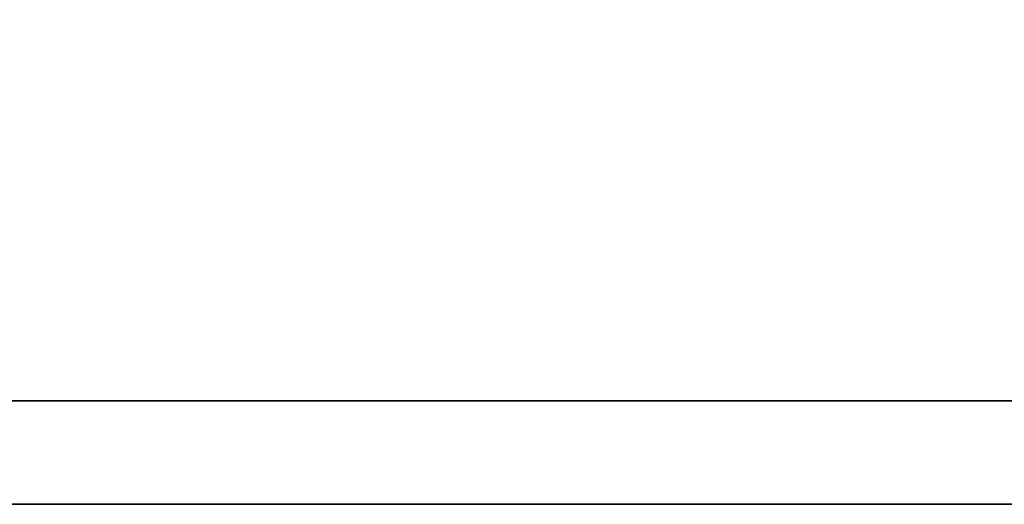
# Model space of a CAD drawing. Header units: millimetres. Extents: x 276 to 570, y 302 to 406.
# Tile 26 of 54: x 495.903 to 496.72, y 333.028 to 333.43. Entities that reach past the tile are written whole.
import ezdxf

# ---------------------------------------------------------------- set-up
doc = ezdxf.new("R2010")
doc.units = ezdxf.units.MM
doc.layers.add('DIM', color=4, linetype='Continuous')
doc.layers.add('layer 1', color=7, linetype='Continuous')

# ---------------------------------------------------------------- blocks, each defined once
blk = doc.blocks.new('TBI MOTION logo(完整正式版)')
at = {"layer": 'layer 1', "color": 22, "lineweight": 35}
blk.add_open_spline([(75.90875, -9.47875), (75.90875, -9.47875), (75.90875, -12.28625), (75.90875, -12.28625), (75.90875, -12.28625), (75.90875, -12.28625), (75.90875, -12.47875), (75.90875, -12.47875), (75.90875, -12.47875), (75.90875, -12.47875), (75.71625, -12.47875), (75.71625, -12.47875), (75.71625, -12.47875), (75.71625, -12.47875), (-88.32875, -12.47875), (-88.32875, -12.47875), (-88.32875, -12.47875), (-88.32875, -12.47875), (-88.32875, -13.29375), (-88.32875, -13.29375), (-88.32875, -13.29375), (-88.32875, -13.29375), (82.89125, -13.29375), (82.89125, -13.29375), (82.89125, -13.29375), (82.89125, -13.29375), (75.90875, -9.47875), (75.90875, -9.47875)], degree=3, knots=[0, 0, 0, 0, 0.1428571, 0.1428571, 0.1428571, 0.1428572, 0.2857143, 0.2857143, 0.2857143, 0.2857143, 0.4285714, 0.4285714, 0.4285714, 0.4285714, 0.5714286, 0.5714286, 0.5714286, 0.5714286, 0.7142857, 0.7142857, 0.7142857, 0.7142857, 0.8571429, 0.8571429, 0.8571429, 0.8571429, 1, 1, 1, 1], dxfattribs=at)

msp = doc.modelspace()

# ---------------------------------------------------------------- block references
at = {"layer": 'DIM', "color": 7, "xscale": 0.1054262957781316, "yscale": 0.1054262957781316, "zscale": 0.1054262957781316}
msp.add_blockref('TBI MOTION logo(完整正式版)', (503.01425, 334.42906), dxfattribs=at)

doc.saveas('drawing.dxf')
